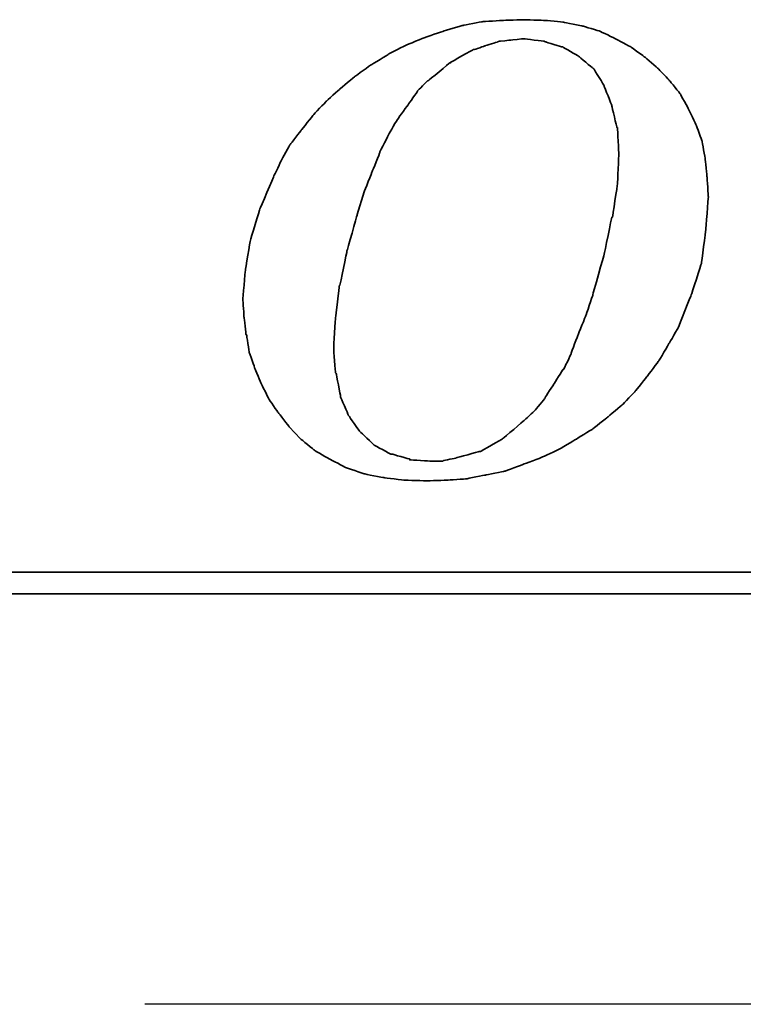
# Model space of a CAD drawing. Extents: x 17 to 133, y 17 to 89.
# Tile 31 of 41: x 104.05 to 106.17, y 56.81 to 59.69. Entities that reach past the tile are written whole.
import ezdxf

# ---------------------------------------------------------------- set-up
doc = ezdxf.new("R2010")
doc.units = 0
doc.header["$MEASUREMENT"] = 0
doc.linetypes.add('CENTER', pattern=[2, 1.25, -0.25, 0.25, -0.25])
for name, color, linetype in [('CL', 1, 'CENTER'), ('DIM', 4, 'CONTINUOUS'), ('layer 1', 7, 'CONTINUOUS')]:
    doc.layers.add(name, color=color, linetype=linetype)

# ---------------------------------------------------------------- blocks, each defined once
blk = doc.blocks.new('TBI MOTION logo(完整正式版)')
at = {"layer": 'layer 1', "color": 22, "lineweight": 35}
for points, knots in [([(-11.34375, -6.98375), (-11.34375, -6.98375), (-10.91375, -7.43875), (-10.91375, -7.43875), (-10.91375, -7.43875), (-10.91375, -7.43875), (-10.38625, -7.87125), (-10.38625, -7.87125), (-10.38625, -7.87125), (-10.38625, -7.87125), (-9.81125, -8.20375), (-9.81125, -8.20375), (-9.81125, -8.20375), (-9.81125, -8.20375), (-9.21125, -8.51875), (-9.21125, -8.51875), (-9.21125, -8.51875), (-9.21125, -8.51875), (-8.51625, -8.75875), (-8.51625, -8.75875), (-8.51625, -8.75875), (-8.51625, -8.75875), (-7.77125, -8.90375), (-7.77125, -8.90375), (-7.77125, -8.90375), (-7.77125, -8.90375), (-6.97875, -8.99875), (-6.97875, -8.99875), (-6.97875, -8.99875), (-6.97875, -8.99875), (-6.14125, -9.02375), (-6.14125, -9.02375), (-6.14125, -9.02375), (-6.14125, -9.02375), (-5.37125, -8.99875), (-5.37125, -8.99875), (-5.37125, -8.99875), (-5.37125, -8.99875), (-4.65375, -8.94875), (-4.65375, -8.94875), (-4.65375, -8.94875), (-4.65375, -8.94875), (-3.93375, -8.80625), (-3.93375, -8.80625), (-3.93375, -8.80625), (-3.93375, -8.80625), (-3.21375, -8.66375), (-3.21375, -8.66375), (-3.21375, -8.66375), (-3.21375, -8.66375), (-2.49375, -8.39875), (-2.49375, -8.39875), (-2.49375, -8.39875), (-2.49375, -8.39875), (-1.79875, -8.13375), (-1.79875, -8.13375), (-1.79875, -8.13375), (-1.79875, -8.13375), (-1.17375, -7.84375), (-1.17375, -7.84375), (-1.17375, -7.84375), (-1.17375, -7.84375), (-0.52375, -7.46375), (-0.52375, -7.46375), (-0.52375, -7.46375), (-0.52375, -7.46375), (0.10124, -7.07875), (0.10124, -7.07875), (0.10124, -7.07875), (0.10124, -7.07875), (0.67625, -6.62375), (0.67625, -6.62375), (0.67625, -6.62375), (0.67625, -6.62375), (1.24874, -6.14375), (1.24874, -6.14375), (1.24874, -6.14375), (1.24874, -6.14375), (1.72874, -5.64125), (1.72874, -5.64125), (1.72874, -5.64125), (1.72874, -5.64125), (2.18624, -5.06375), (2.18624, -5.06375), (2.18624, -5.06375), (2.18624, -5.06375), (2.61625, -4.48874), (2.61625, -4.48874), (2.61625, -4.48874), (2.61625, -4.48874), (3.00125, -3.83874), (3.00125, -3.83874), (3.00125, -3.83874), (3.00125, -3.83874), (3.36124, -3.21374), (3.36124, -3.21374), (3.36124, -3.21374), (3.36124, -3.21374), (3.84374, -1.99125), (3.84374, -1.99125), (3.84374, -1.99125), (3.84374, -1.99125), (4.22625, -0.81875), (4.22625, -0.81875), (4.22625, -0.81875), (4.22625, -0.81875), (4.39125, 0.45624), (4.39125, 0.45624), (4.39125, 0.45624), (4.39125, 0.45624), (4.48874, 1.70124), (4.48874, 1.70124), (4.48874, 1.70124), (4.48874, 1.70124), (4.43874, 2.44625), (4.43874, 2.44625), (4.43874, 2.44625), (4.43874, 2.44625), (4.36874, 3.14125), (4.36874, 3.14125), (4.36874, 3.14125), (4.36874, 3.14125), (4.25125, 3.81125), (4.25125, 3.81125), (4.25125, 3.81125), (4.25125, 3.81125), (4.03124, 4.41125), (4.03124, 4.41125), (4.03124, 4.41125), (4.03124, 4.41125), (3.74374, 5.01125), (3.74374, 5.01125), (3.74374, 5.01125), (3.74374, 5.01125), (3.43124, 5.58875), (3.43124, 5.58875), (3.43124, 5.58875), (3.43124, 5.58875), (3.02625, 6.09125), (3.02625, 6.09125), (3.02625, 6.09125), (3.02625, 6.09125), (2.59374, 6.54875), (2.59374, 6.54875), (2.59374, 6.54875), (2.59374, 6.54875), (2.09124, 6.98125), (2.09124, 6.98125), (2.09124, 6.98125), (2.09124, 6.98125), (1.56124, 7.36625), (1.56124, 7.36625), (1.56124, 7.36625), (1.56124, 7.36625), (0.98624, 7.67625), (0.98624, 7.67625), (0.98624, 7.67625), (0.98624, 7.67625), (0.38624, 7.96375), (0.38624, 7.96375), (0.38624, 7.96375), (0.38624, 7.96375), (-0.25875, 8.15625), (-0.25875, 8.15625), (-0.25875, 8.15625), (-0.25875, 8.15625), (-0.98125, 8.30125), (-0.98125, 8.30125), (-0.98125, 8.30125), (-0.98125, 8.30125), (-1.70124, 8.37125), (-1.70124, 8.37125), (-1.70124, 8.37125), (-1.70124, 8.37125), (-2.49375, 8.39624), (-2.49375, 8.39624), (-2.49375, 8.39624), (-2.49375, 8.39624), (-3.28625, 8.37125), (-3.28625, 8.37125), (-3.28625, 8.37125), (-3.28625, 8.37125), (-4.05125, 8.32125), (-4.05125, 8.32125), (-4.05125, 8.32125), (-4.05125, 8.32125), (-4.77375, 8.18125), (-4.77375, 8.18125), (-4.77375, 8.18125), (-4.77375, 8.18125), (-5.51625, 7.96375), (-5.51625, 7.96375), (-5.51625, 7.96375), (-5.51625, 7.96375), (-6.21125, 7.72625), (-6.21125, 7.72625), (-6.21125, 7.72625), (-6.21125, 7.72625), (-6.92875, 7.43625), (-6.92875, 7.43625), (-6.92875, 7.43625), (-6.92875, 7.43625), (-7.57875, 7.10125), (-7.57875, 7.10125), (-7.57875, 7.10125), (-7.57875, 7.10125), (-8.24875, 6.69125), (-8.24875, 6.69125), (-8.24875, 6.69125), (-8.24875, 6.69125), (-8.84875, 6.26125), (-8.84875, 6.26125), (-8.84875, 6.26125), (-8.84875, 6.26125), (-9.42625, 5.78125), (-9.42625, 5.78125), (-9.42625, 5.78125), (-9.42625, 5.78125), (-9.95375, 5.30125), (-9.95375, 5.30125), (-9.95375, 5.30125), (-9.95375, 5.30125), (-10.43375, 4.79624), (-10.43375, 4.79624), (-10.43375, 4.79624), (-10.43375, 4.79624), (-10.88875, 4.22125), (-10.88875, 4.22125), (-10.88875, 4.22125), (-10.88875, 4.22125), (-11.29875, 3.69375), (-11.29875, 3.69375), (-11.29875, 3.69375), (-11.29875, 3.69375), (-11.63375, 3.09125), (-11.63375, 3.09125), (-11.63375, 3.09125), (-11.63375, 3.09125), (-11.91875, 2.49625), (-11.91875, 2.49625), (-11.91875, 2.49625), (-11.91875, 2.49625), (-12.44875, 1.24625), (-12.44875, 1.24625), (-12.44875, 1.24625), (-12.44875, 1.24625), (-12.80875, 0.06874), (-12.80875, 0.06874), (-12.80875, 0.06874), (-12.80875, 0.06874), (-12.99875, -1.07875), (-12.99875, -1.07875), (-12.99875, -1.07875), (-12.99875, -1.07875), (-13.09375, -2.18375), (-13.09375, -2.18375), (-13.09375, -2.18375), (-13.09375, -2.18375), (-13.04875, -2.85375), (-13.04875, -2.85375), (-13.04875, -2.85375), (-13.04875, -2.85375), (-12.97375, -3.50375), (-12.97375, -3.50375), (-12.97375, -3.50375), (-12.97375, -3.50375), (-12.95375, -3.50375), (-12.95375, -3.50375), (-12.95375, -3.50375), (-12.95375, -3.50375), (-12.85375, -4.17375), (-12.85375, -4.17375), (-12.85375, -4.17375), (-12.85375, -4.17375), (-12.63875, -4.77624), (-12.63875, -4.77624), (-12.63875, -4.77624), (-12.63875, -4.77624), (-12.39875, -5.35125), (-12.39875, -5.35125), (-12.39875, -5.35125), (-12.39875, -5.35125), (-12.11375, -5.92875), (-12.11375, -5.92875), (-12.11375, -5.92875), (-12.11375, -5.92875), (-11.75375, -6.45375), (-11.75375, -6.45375), (-11.75375, -6.45375), (-11.75375, -6.45375), (-11.34375, -6.98375), (-11.34375, -6.98375)], [0, 0, 0, 0, 0.01369863, 0.01369863, 0.01369863, 0.01369864, 0.02739726, 0.02739726, 0.02739726, 0.02739727, 0.04109589, 0.04109589, 0.04109589, 0.0410959, 0.05479452, 0.05479452, 0.05479452, 0.05479453, 0.06849315, 0.06849315, 0.06849315, 0.06849316, 0.08219178, 0.08219178, 0.08219178, 0.08219179, 0.09589041, 0.09589041, 0.09589041, 0.09589042, 0.10958904, 0.10958904, 0.10958904, 0.10958905, 0.12328767, 0.12328767, 0.12328767, 0.12328768, 0.1369863, 0.1369863, 0.1369863, 0.13698631, 0.15068493, 0.15068493, 0.15068493, 0.15068494, 0.16438356, 0.16438356, 0.16438356, 0.16438357, 0.17808219, 0.17808219, 0.17808219, 0.1780822, 0.19178082, 0.19178082, 0.19178082, 0.19178083, 0.20547945, 0.20547945, 0.20547945, 0.20547946, 0.21917808, 0.21917808, 0.21917808, 0.21917809, 0.23287671, 0.23287671, 0.23287671, 0.23287672, 0.24657534, 0.24657534, 0.24657534, 0.24657535, 0.26027397, 0.26027397, 0.26027397, 0.26027398, 0.2739726, 0.2739726, 0.2739726, 0.27397261, 0.28767123, 0.28767123, 0.28767123, 0.28767124, 0.30136986, 0.30136986, 0.30136986, 0.30136987, 0.31506849, 0.31506849, 0.31506849, 0.3150685, 0.32876712, 0.32876712, 0.32876712, 0.32876713, 0.34246575, 0.34246575, 0.34246575, 0.34246576, 0.35616438, 0.35616438, 0.35616438, 0.35616439, 0.36986301, 0.36986301, 0.36986301, 0.36986302, 0.38356164, 0.38356164, 0.38356164, 0.38356165, 0.39726027, 0.39726027, 0.39726027, 0.39726028, 0.4109589, 0.4109589, 0.4109589, 0.41095891, 0.42465753, 0.42465753, 0.42465753, 0.42465754, 0.43835616, 0.43835616, 0.43835616, 0.43835617, 0.45205479, 0.45205479, 0.45205479, 0.4520548, 0.46575342, 0.46575342, 0.46575342, 0.46575343, 0.47945205, 0.47945205, 0.47945205, 0.47945206, 0.49315068, 0.49315068, 0.49315068, 0.49315069, 0.50684932, 0.50684932, 0.50684932, 0.50684933, 0.52054795, 0.52054795, 0.52054795, 0.52054796, 0.53424658, 0.53424658, 0.53424658, 0.53424659, 0.54794521, 0.54794521, 0.54794521, 0.54794522, 0.56164384, 0.56164384, 0.56164384, 0.56164385, 0.57534247, 0.57534247, 0.57534247, 0.57534248, 0.5890411, 0.5890411, 0.5890411, 0.58904111, 0.60273973, 0.60273973, 0.60273973, 0.60273974, 0.61643836, 0.61643836, 0.61643836, 0.61643837, 0.63013699, 0.63013699, 0.63013699, 0.630137, 0.64383562, 0.64383562, 0.64383562, 0.64383563, 0.65753425, 0.65753425, 0.65753425, 0.65753426, 0.67123288, 0.67123288, 0.67123288, 0.67123289, 0.68493151, 0.68493151, 0.68493151, 0.68493152, 0.69863014, 0.69863014, 0.69863014, 0.69863015, 0.71232877, 0.71232877, 0.71232877, 0.71232878, 0.7260274, 0.7260274, 0.7260274, 0.72602741, 0.73972603, 0.73972603, 0.73972603, 0.73972604, 0.75342466, 0.75342466, 0.75342466, 0.75342467, 0.76712329, 0.76712329, 0.76712329, 0.7671233, 0.78082192, 0.78082192, 0.78082192, 0.78082193, 0.79452055, 0.79452055, 0.79452055, 0.79452056, 0.80821918, 0.80821918, 0.80821918, 0.80821919, 0.82191781, 0.82191781, 0.82191781, 0.82191782, 0.83561644, 0.83561644, 0.83561644, 0.83561645, 0.84931507, 0.84931507, 0.84931507, 0.84931508, 0.8630137, 0.8630137, 0.8630137, 0.86301371, 0.87671233, 0.87671233, 0.87671233, 0.87671234, 0.89041096, 0.89041096, 0.89041096, 0.89041097, 0.90410959, 0.90410959, 0.90410959, 0.9041096, 0.91780822, 0.91780822, 0.91780822, 0.91780823, 0.93150685, 0.93150685, 0.93150685, 0.93150686, 0.94520548, 0.94520548, 0.94520548, 0.94520549, 0.95890411, 0.95890411, 0.95890411, 0.95890412, 0.97260274, 0.97260274, 0.97260274, 0.97260275, 0.98630137, 0.98630137, 0.98630137, 0.98630138, 1, 1, 1, 1]), ([(-8.77875, 1.03124), (-8.77875, 1.03124), (-8.51625, 1.89625), (-8.51625, 1.89625), (-8.51625, 1.89625), (-8.51625, 1.89625), (-8.20375, 2.66375), (-8.20375, 2.66375), (-8.20375, 2.66375), (-8.20375, 2.66375), (-7.91625, 3.38125), (-7.91625, 3.38125), (-7.91625, 3.38125), (-7.91625, 3.38125), (-7.91625, 3.40624), (-7.91625, 3.40624), (-7.91625, 3.40624), (-7.91625, 3.40624), (-7.57875, 4.07624), (-7.57875, 4.07624), (-7.57875, 4.07624), (-7.57875, 4.07624), (-7.24375, 4.65125), (-7.24375, 4.65125), (-7.24375, 4.65125), (-7.24375, 4.65125), (-7.21875, 4.65125), (-7.21875, 4.65125), (-7.21875, 4.65125), (-7.21875, 4.65125), (-7.21875, 4.67624), (-7.21875, 4.67624), (-7.21875, 4.67624), (-7.21875, 4.67624), (-6.83625, 5.20375), (-6.83625, 5.20375), (-6.83625, 5.20375), (-6.83625, 5.20375), (-6.49875, 5.68625), (-6.49875, 5.68625), (-6.49875, 5.68625), (-6.49875, 5.68625), (-6.49875, 5.70625), (-6.49875, 5.70625), (-6.49875, 5.70625), (-6.49875, 5.70625), (-6.11625, 6.09125), (-6.11625, 6.09125), (-6.11625, 6.09125), (-6.11625, 6.09125), (-6.09125, 6.09125), (-6.09125, 6.09125), (-6.09125, 6.09125), (-6.09125, 6.09125), (-5.27375, 6.76625), (-5.27375, 6.76625), (-5.27375, 6.76625), (-5.27375, 6.76625), (-5.24875, 6.76625), (-5.24875, 6.76625), (-5.24875, 6.76625), (-5.24875, 6.76625), (-5.24875, 6.78625), (-5.24875, 6.78625), (-5.24875, 6.78625), (-5.24875, 6.78625), (-4.38875, 7.26624), (-4.38875, 7.26624), (-4.38875, 7.26624), (-4.38875, 7.26624), (-4.36125, 7.26624), (-4.36125, 7.26624), (-4.36125, 7.26624), (-4.36125, 7.26624), (-3.93375, 7.41125), (-3.93375, 7.41125), (-3.93375, 7.41125), (-3.93375, 7.41125), (-3.47375, 7.55625), (-3.47375, 7.55625), (-3.47375, 7.55625), (-3.47375, 7.55625), (-3.45375, 7.55625), (-3.45375, 7.55625), (-3.45375, 7.55625), (-3.45375, 7.55625), (-3.42875, 7.58124), (-3.42875, 7.58124), (-3.42875, 7.58124), (-3.42875, 7.58124), (-2.97375, 7.62625), (-2.97375, 7.62625), (-2.97375, 7.62625), (-2.97375, 7.62625), (-2.49375, 7.67625), (-2.49375, 7.67625), (-2.49375, 7.67625), (-2.49375, 7.67625), (-2.46875, 7.67625), (-2.46875, 7.67625), (-2.46875, 7.67625), (-2.46875, 7.67625), (-1.70124, 7.58124), (-1.70124, 7.58124), (-1.70124, 7.58124), (-1.70124, 7.58124), (-1.67875, 7.55625), (-1.67875, 7.55625), (-1.67875, 7.55625), (-1.67875, 7.55625), (-1.65375, 7.55625), (-1.65375, 7.55625), (-1.65375, 7.55625), (-1.65375, 7.55625), (-1.03125, 7.36625), (-1.03125, 7.36625), (-1.03125, 7.36625), (-1.03125, 7.36625), (-1.00625, 7.36625), (-1.00625, 7.36625), (-1.00625, 7.36625), (-1.00625, 7.36625), (-0.43124, 7.02624), (-0.43124, 7.02624), (-0.43124, 7.02624), (-0.43124, 7.02624), (-0.40625, 7.00624), (-0.40625, 7.00624), (-0.40625, 7.00624), (-0.40625, 7.00624), (0.12124, 6.57124), (0.12124, 6.57124), (0.12124, 6.57124), (0.12124, 6.57124), (0.14624, 6.54875), (0.14624, 6.54875), (0.14624, 6.54875), (0.14624, 6.54875), (0.17124, 6.52375), (0.17124, 6.52375), (0.17124, 6.52375), (0.17124, 6.52375), (0.55625, 5.89875), (0.55625, 5.89875), (0.55625, 5.89875), (0.55625, 5.89875), (0.55625, 5.87625), (0.55625, 5.87625), (0.55625, 5.87625), (0.55625, 5.87625), (0.84124, 5.15625), (0.84124, 5.15625), (0.84124, 5.15625), (0.84124, 5.15625), (0.84124, 5.13125), (0.84124, 5.13125), (0.84124, 5.13125), (0.84124, 5.13125), (1.03624, 4.31875), (1.03624, 4.31875), (1.03624, 4.31875), (1.03624, 4.31875), (1.05624, 4.31875), (1.05624, 4.31875), (1.05624, 4.31875), (1.05624, 4.31875), (1.05624, 4.29125), (1.05624, 4.29125), (1.05624, 4.29125), (1.05624, 4.29125), (1.10625, 3.33125), (1.10625, 3.33125), (1.10625, 3.33125), (1.10625, 3.33125), (1.10625, 3.30875), (1.10625, 3.30875), (1.10625, 3.30875), (1.10625, 3.30875), (1.05624, 2.20624), (1.05624, 2.20624), (1.05624, 2.20624), (1.05624, 2.20624), (1.05624, 2.18124), (1.05624, 2.18124), (1.05624, 2.18124), (1.05624, 2.18124), (0.86624, 0.93624), (0.86624, 0.93624), (0.86624, 0.93624), (0.86624, 0.93624), (0.84124, 0.93624), (0.84124, 0.93624), (0.84124, 0.93624), (0.84124, 0.93624), (0.55625, -0.45874), (0.55625, -0.45874), (0.55625, -0.45874), (0.55625, -0.45874), (0.12124, -1.99125), (0.12124, -1.99125), (0.12124, -1.99125), (0.12124, -1.99125), (0.12124, -2.01874), (0.12124, -2.01874), (0.12124, -2.01874), (0.12124, -2.01874), (-0.13874, -2.78375), (-0.13874, -2.78375), (-0.13874, -2.78375), (-0.13874, -2.78375), (-0.43124, -3.50375), (-0.43124, -3.50375), (-0.43124, -3.50375), (-0.43124, -3.50375), (-0.69375, -4.19875), (-0.69375, -4.19875), (-0.69375, -4.19875), (-0.69375, -4.19875), (-0.69375, -4.22375), (-0.69375, -4.22375), (-0.69375, -4.22375), (-0.69375, -4.22375), (-0.98125, -4.82374), (-0.98125, -4.82374), (-0.98125, -4.82374), (-0.98125, -4.82374), (-1.00625, -4.82374), (-1.00625, -4.82374), (-1.00625, -4.82374), (-1.00625, -4.82374), (-1.33875, -5.35125), (-1.33875, -5.35125), (-1.33875, -5.35125), (-1.33875, -5.35125), (-1.67875, -5.87875), (-1.67875, -5.87875), (-1.67875, -5.87875), (-1.67875, -5.87875), (-1.67875, -5.90375), (-1.67875, -5.90375), (-1.67875, -5.90375), (-1.67875, -5.90375), (-2.05875, -6.35875), (-2.05875, -6.35875), (-2.05875, -6.35875), (-2.05875, -6.35875), (-2.08375, -6.38375), (-2.08375, -6.38375), (-2.08375, -6.38375), (-2.08375, -6.38375), (-2.46875, -6.74375), (-2.46875, -6.74375), (-2.46875, -6.74375), (-2.46875, -6.74375), (-3.25875, -7.41625), (-3.25875, -7.41625), (-3.25875, -7.41625), (-3.25875, -7.41625), (-3.28625, -7.43875), (-3.28625, -7.43875), (-3.28625, -7.43875), (-3.28625, -7.43875), (-4.12375, -7.91875), (-4.12375, -7.91875), (-4.12375, -7.91875), (-4.12375, -7.91875), (-4.14875, -7.91875), (-4.14875, -7.91875), (-4.14875, -7.91875), (-4.14875, -7.91875), (-4.17125, -7.91875), (-4.17125, -7.91875), (-4.17125, -7.91875), (-4.17125, -7.91875), (-5.03375, -8.15875), (-5.03375, -8.15875), (-5.03375, -8.15875), (-5.03375, -8.15875), (-5.51625, -8.25625), (-5.51625, -8.25625), (-5.51625, -8.25625), (-5.51625, -8.25625), (-5.54125, -8.27875), (-5.54125, -8.27875), (-5.54125, -8.27875), (-5.54125, -8.27875), (-5.56375, -8.27875), (-5.56375, -8.27875), (-5.56375, -8.27875), (-5.56375, -8.27875), (-5.99625, -8.27875), (-5.99625, -8.27875), (-5.99625, -8.27875), (-5.99625, -8.27875), (-6.76375, -8.23125), (-6.76375, -8.23125), (-6.76375, -8.23125), (-6.76375, -8.23125), (-6.78875, -8.23125), (-6.78875, -8.23125), (-6.78875, -8.23125), (-6.78875, -8.23125), (-6.78875, -8.20375), (-6.78875, -8.20375), (-6.78875, -8.20375), (-6.78875, -8.20375), (-7.45875, -8.01375), (-7.45875, -8.01375), (-7.45875, -8.01375), (-7.45875, -8.01375), (-7.48375, -8.01375), (-7.48375, -8.01375), (-7.48375, -8.01375), (-7.48375, -8.01375), (-7.50875, -8.01375), (-7.50875, -8.01375), (-7.50875, -8.01375), (-7.50875, -8.01375), (-8.13125, -7.67875), (-8.13125, -7.67875), (-8.13125, -7.67875), (-8.13125, -7.67875), (-8.15625, -7.65375), (-8.15625, -7.65375), (-8.15625, -7.65375), (-8.15625, -7.65375), (-8.65875, -7.17375), (-8.65875, -7.17375), (-8.65875, -7.17375), (-8.65875, -7.17375), (-8.68375, -7.14875), (-8.68375, -7.14875), (-8.68375, -7.14875), (-8.68375, -7.14875), (-9.08875, -6.57375), (-9.08875, -6.57375), (-9.08875, -6.57375), (-9.08875, -6.57375), (-9.11375, -6.54875), (-9.11375, -6.54875), (-9.11375, -6.54875), (-9.11375, -6.54875), (-9.11375, -6.52875), (-9.11375, -6.52875), (-9.11375, -6.52875), (-9.11375, -6.52875), (-9.40375, -5.85375), (-9.40375, -5.85375), (-9.40375, -5.85375), (-9.40375, -5.85375), (-9.40375, -5.82875), (-9.40375, -5.82875), (-9.40375, -5.82875), (-9.40375, -5.82875), (-9.56875, -4.96875), (-9.56875, -4.96875), (-9.56875, -4.96875), (-9.56875, -4.96875), (-9.59375, -4.94375), (-9.59375, -4.94375), (-9.59375, -4.94375), (-9.59375, -4.94375), (-9.66375, -4.03375), (-9.66375, -4.03375), (-9.66375, -4.03375), (-9.66375, -4.03375), (-9.66375, -4.00875), (-9.66375, -4.00875), (-9.66375, -4.00875), (-9.66375, -4.00875), (-9.59375, -2.85375), (-9.59375, -2.85375), (-9.59375, -2.85375), (-9.59375, -2.85375), (-9.45125, -1.65875), (-9.45125, -1.65875), (-9.45125, -1.65875), (-9.45125, -1.65875), (-9.42625, -1.63375), (-9.42625, -1.63375), (-9.42625, -1.63375), (-9.42625, -1.63375), (-9.16125, -0.33875), (-9.16125, -0.33875), (-9.16125, -0.33875), (-9.16125, -0.33875), (-8.77875, 1.00624), (-8.77875, 1.00624), (-8.77875, 1.00624), (-8.77875, 1.00624), (-8.77875, 1.03124), (-8.77875, 1.03124)], [0, 0, 0, 0, 0.01020408, 0.01020408, 0.01020408, 0.01020409, 0.02040816, 0.02040816, 0.02040816, 0.02040817, 0.03061224, 0.03061224, 0.03061224, 0.03061225, 0.04081633, 0.04081633, 0.04081633, 0.04081634, 0.05102041, 0.05102041, 0.05102041, 0.05102042, 0.06122449, 0.06122449, 0.06122449, 0.0612245, 0.07142857, 0.07142857, 0.07142857, 0.07142858, 0.08163265, 0.08163265, 0.08163265, 0.08163266, 0.09183673, 0.09183673, 0.09183673, 0.09183674, 0.10204082, 0.10204082, 0.10204082, 0.10204083, 0.1122449, 0.1122449, 0.1122449, 0.11224491, 0.12244898, 0.12244898, 0.12244898, 0.12244899, 0.13265306, 0.13265306, 0.13265306, 0.13265307, 0.14285714, 0.14285714, 0.14285714, 0.14285715, 0.15306122, 0.15306122, 0.15306122, 0.15306123, 0.16326531, 0.16326531, 0.16326531, 0.16326532, 0.17346939, 0.17346939, 0.17346939, 0.1734694, 0.18367347, 0.18367347, 0.18367347, 0.18367348, 0.19387755, 0.19387755, 0.19387755, 0.19387756, 0.20408163, 0.20408163, 0.20408163, 0.20408164, 0.21428571, 0.21428571, 0.21428571, 0.21428572, 0.2244898, 0.2244898, 0.2244898, 0.22448981, 0.23469388, 0.23469388, 0.23469388, 0.23469389, 0.24489796, 0.24489796, 0.24489796, 0.24489797, 0.25510204, 0.25510204, 0.25510204, 0.25510205, 0.26530612, 0.26530612, 0.26530612, 0.26530613, 0.2755102, 0.2755102, 0.2755102, 0.27551021, 0.28571429, 0.28571429, 0.28571429, 0.2857143, 0.29591837, 0.29591837, 0.29591837, 0.29591838, 0.30612245, 0.30612245, 0.30612245, 0.30612246, 0.31632653, 0.31632653, 0.31632653, 0.31632654, 0.32653061, 0.32653061, 0.32653061, 0.32653062, 0.33673469, 0.33673469, 0.33673469, 0.3367347, 0.34693878, 0.34693878, 0.34693878, 0.34693879, 0.35714286, 0.35714286, 0.35714286, 0.35714287, 0.36734694, 0.36734694, 0.36734694, 0.36734695, 0.37755102, 0.37755102, 0.37755102, 0.37755103, 0.3877551, 0.3877551, 0.3877551, 0.38775511, 0.39795918, 0.39795918, 0.39795918, 0.39795919, 0.40816327, 0.40816327, 0.40816327, 0.40816328, 0.41836735, 0.41836735, 0.41836735, 0.41836736, 0.42857143, 0.42857143, 0.42857143, 0.42857144, 0.43877551, 0.43877551, 0.43877551, 0.43877552, 0.44897959, 0.44897959, 0.44897959, 0.4489796, 0.45918367, 0.45918367, 0.45918367, 0.45918368, 0.46938776, 0.46938776, 0.46938776, 0.46938777, 0.47959184, 0.47959184, 0.47959184, 0.47959185, 0.48979592, 0.48979592, 0.48979592, 0.48979593, 0.5, 0.5, 0.5, 0.50000001, 0.51020408, 0.51020408, 0.51020408, 0.51020409, 0.52040816, 0.52040816, 0.52040816, 0.52040817, 0.53061224, 0.53061224, 0.53061224, 0.53061225, 0.54081633, 0.54081633, 0.54081633, 0.54081634, 0.55102041, 0.55102041, 0.55102041, 0.55102042, 0.56122449, 0.56122449, 0.56122449, 0.5612245, 0.57142857, 0.57142857, 0.57142857, 0.57142858, 0.58163265, 0.58163265, 0.58163265, 0.58163266, 0.59183673, 0.59183673, 0.59183673, 0.59183674, 0.60204082, 0.60204082, 0.60204082, 0.60204083, 0.6122449, 0.6122449, 0.6122449, 0.61224491, 0.62244898, 0.62244898, 0.62244898, 0.62244899, 0.63265306, 0.63265306, 0.63265306, 0.63265307, 0.64285714, 0.64285714, 0.64285714, 0.64285715, 0.65306122, 0.65306122, 0.65306122, 0.65306123, 0.66326531, 0.66326531, 0.66326531, 0.66326532, 0.67346939, 0.67346939, 0.67346939, 0.6734694, 0.68367347, 0.68367347, 0.68367347, 0.68367348, 0.69387755, 0.69387755, 0.69387755, 0.69387756, 0.70408163, 0.70408163, 0.70408163, 0.70408164, 0.71428571, 0.71428571, 0.71428571, 0.71428572, 0.7244898, 0.7244898, 0.7244898, 0.72448981, 0.73469388, 0.73469388, 0.73469388, 0.73469389, 0.74489796, 0.74489796, 0.74489796, 0.74489797, 0.75510204, 0.75510204, 0.75510204, 0.75510205, 0.76530612, 0.76530612, 0.76530612, 0.76530613, 0.7755102, 0.7755102, 0.7755102, 0.77551021, 0.78571429, 0.78571429, 0.78571429, 0.7857143, 0.79591837, 0.79591837, 0.79591837, 0.79591838, 0.80612245, 0.80612245, 0.80612245, 0.80612246, 0.81632653, 0.81632653, 0.81632653, 0.81632654, 0.82653061, 0.82653061, 0.82653061, 0.82653062, 0.83673469, 0.83673469, 0.83673469, 0.8367347, 0.84693878, 0.84693878, 0.84693878, 0.84693879, 0.85714286, 0.85714286, 0.85714286, 0.85714287, 0.86734694, 0.86734694, 0.86734694, 0.86734695, 0.87755102, 0.87755102, 0.87755102, 0.87755103, 0.8877551, 0.8877551, 0.8877551, 0.88775511, 0.89795918, 0.89795918, 0.89795918, 0.89795919, 0.90816327, 0.90816327, 0.90816327, 0.90816328, 0.91836735, 0.91836735, 0.91836735, 0.91836736, 0.92857143, 0.92857143, 0.92857143, 0.92857144, 0.93877551, 0.93877551, 0.93877551, 0.93877552, 0.94897959, 0.94897959, 0.94897959, 0.9489796, 0.95918367, 0.95918367, 0.95918367, 0.95918368, 0.96938776, 0.96938776, 0.96938776, 0.96938777, 0.97959184, 0.97959184, 0.97959184, 0.97959185, 0.98979592, 0.98979592, 0.98979592, 0.98979593, 1, 1, 1, 1]), ([(75.90875, -9.47875), (75.90875, -9.47875), (75.90875, -12.28625), (75.90875, -12.28625), (75.90875, -12.28625), (75.90875, -12.28625), (75.90875, -12.47875), (75.90875, -12.47875), (75.90875, -12.47875), (75.90875, -12.47875), (75.71625, -12.47875), (75.71625, -12.47875), (75.71625, -12.47875), (75.71625, -12.47875), (-88.32875, -12.47875), (-88.32875, -12.47875), (-88.32875, -12.47875), (-88.32875, -12.47875), (-88.32875, -13.29375), (-88.32875, -13.29375), (-88.32875, -13.29375), (-88.32875, -13.29375), (82.89125, -13.29375), (82.89125, -13.29375), (82.89125, -13.29375), (82.89125, -13.29375), (75.90875, -9.47875), (75.90875, -9.47875)], [0, 0, 0, 0, 0.14285714, 0.14285714, 0.14285714, 0.14285715, 0.28571429, 0.28571429, 0.28571429, 0.2857143, 0.42857143, 0.42857143, 0.42857143, 0.42857144, 0.57142857, 0.57142857, 0.57142857, 0.57142858, 0.71428571, 0.71428571, 0.71428571, 0.71428572, 0.85714286, 0.85714286, 0.85714286, 0.85714287, 1, 1, 1, 1])]:
    blk.add_open_spline(points, degree=3, knots=knots, dxfattribs=at)

msp = doc.modelspace()

# ---------------------------------------------------------------- linework, layer by layer
at = {"layer": 'CL', "linetype": 'CENTER', "ltscale": 2}
msp.add_line((126.9141, 56.8058), (81.9141, 56.8058), dxfattribs=at)

# ---------------------------------------------------------------- block references
at = {"layer": 'DIM', "xscale": 0.07758052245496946, "yscale": 0.07758052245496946, "zscale": 0.07758052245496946}
msp.add_blockref('TBI MOTION logo(完整正式版)', (105.7175, 59.04), dxfattribs=at)

doc.saveas('drawing.dxf')
